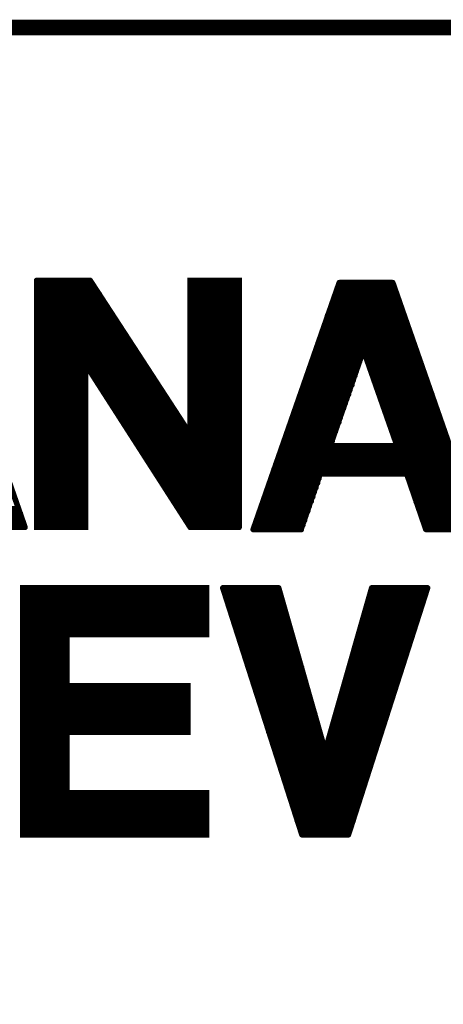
# Model space of a CAD drawing. Extents: x -3908 to 11948, y -2965 to 7442.
# Tile 39 of 42: x 9895 to 10083, y -2145 to -1708. Entities that reach past the tile are written whole.
import ezdxf

# ---------------------------------------------------------------- set-up
doc = ezdxf.new("R2010")
doc.units = 0
doc.header["$MEASUREMENT"] = 0
doc.layers.get('0').update_dxf_attribs({"linetype": 'CONTINUOUS'})
doc.layers.add('2D_LINE_00', color=7, linetype='CONTINUOUS')

# ---------------------------------------------------------------- blocks, each defined once
blk = doc.blocks.new('DRAWING_66')
at = {"layer": '2D_LINE_00', "const_width": 7}
blk.add_lwpolyline([(16201, -10406.25), (11501, -10406.25), (11501, -9156.25), (16205, -9156.25), (16205, -10390)], dxfattribs=at)
blk = doc.blocks.new('SMOOTH_2$5')
at = {"const_width": 1.25}
blk.add_lwpolyline([(-0.62, 0, 1), (0.62, 0, 1)], format="xyb", close=True, dxfattribs=at)
blk = doc.blocks.new('DRAWING_265')
at = {"layer": '2D_LINE_00', "const_width": 2.5}
for points in [[(-530.89, 91.47), (-492.63, -18.16)], [(-487.46, 91.47), (-463.67, 91.47)], [(-487.46, 91.47), (-487.46, -18.16), (-465.74, -18.16), (-465.74, 54.14)], [(-463.67, 91.47), (-419.2, 23.21)], [(-419.2, 91.47), (-397.48, 91.47)], [(-419.2, 23.21), (-419.2, 91.47), (-397.48, 91.47), (-397.48, -18.16)], [(-487.46, 89.41), (-462.53, 89.41)], [(-487.46, 87.34), (-461.08, 87.34)], [(-419.2, 89.41), (-397.48, 89.41)], [(-419.2, 87.34), (-397.48, 87.34)], [(-352.95, 90.49), (-391.22, -19.14)], [(-354.3, 86.35), (-327.72, 86.35)], [(-353.57, 88.42), (-328.44, 88.42)], [(-352.95, 90.49), (-329.27, 90.49)], [(-329.17, 90.49), (-290.9, -19.14)], [(-487.46, 85.27), (-459.53, 85.27)], [(-487.46, 83.2), (-458.39, 83.2)], [(-419.2, 85.27), (-397.48, 85.27)], [(-419.2, 83.2), (-397.48, 83.2)], [(-355.85, 82.22), (-326.37, 82.22)], [(-355.02, 84.28), (-326.99, 84.28)], [(-487.46, 81.13), (-457.05, 81.13)], [(-487.46, 79.06), (-455.81, 79.06)], [(-419.2, 81.13), (-397.48, 81.13)], [(-419.2, 79.06), (-397.48, 79.06)], [(-357.19, 78.08), (-324.93, 78.08)], [(-356.47, 80.15), (-325.65, 80.15)], [(-487.46, 77), (-454.46, 77)], [(-487.46, 74.93), (-453.02, 74.93)], [(-419.2, 77), (-397.48, 77)], [(-419.2, 74.93), (-397.48, 74.93)], [(-358.64, 73.94), (-323.48, 73.94)], [(-358.13, 76.01), (-324.1, 76.01)], [(-487.46, 72.86), (-451.77, 72.86)], [(-487.46, 70.79), (-450.33, 70.79)], [(-487.46, 68.72), (-449.19, 68.72)], [(-419.2, 72.86), (-397.48, 72.86)], [(-419.2, 70.79), (-397.48, 70.79)], [(-419.2, 68.72), (-397.48, 68.72)], [(-360.09, 69.8), (-322.03, 69.8)], [(-359.37, 71.87), (-322.65, 71.87)], [(-487.46, 66.65), (-447.64, 66.65)], [(-487.46, 64.58), (-446.29, 64.58)], [(-419.2, 66.65), (-397.48, 66.65)], [(-419.2, 64.58), (-397.48, 64.58)], [(-361.54, 65.67), (-320.58, 65.67)], [(-360.81, 67.74), (-321.2, 67.74)], [(-487.46, 62.52), (-445.05, 62.52)], [(-487.46, 60.45), (-443.6, 60.45)], [(-419.2, 62.52), (-397.48, 62.52)], [(-419.2, 60.45), (-397.48, 60.45)], [(-362.99, 61.53), (-319.13, 61.53)], [(-362.37, 63.6), (-319.86, 63.6)], [(-356.99, 17.99), (-342.2, 60.5), (-327.3, 18.09)], [(-487.46, 58.38), (-442.26, 58.38)], [(-487.46, 56.31), (-440.91, 56.31)], [(-419.2, 58.38), (-397.48, 58.38)], [(-419.2, 56.31), (-397.48, 56.31)], [(-364.33, 57.39), (-343.13, 57.39)], [(-363.71, 59.46), (-318.41, 59.46)], [(-340.96, 57.39), (-317.69, 57.39)], [(-487.46, 54.24), (-439.47, 54.24)], [(-487.46, 52.17), (-465.74, 52.17)], [(-465.74, 54.24), (-419.2, -18.16)], [(-464.29, 52.17), (-438.23, 52.17)], [(-419.2, 54.24), (-397.48, 54.24)], [(-419.2, 52.17), (-397.48, 52.17)], [(-365.88, 53.26), (-344.68, 53.26)], [(-365.16, 55.33), (-343.96, 55.33)], [(-340.34, 55.33), (-316.86, 55.33)], [(-339.51, 53.26), (-316.13, 53.26)], [(-487.46, 50.1), (-465.74, 50.1)], [(-487.46, 48.04), (-465.74, 48.04)], [(-462.94, 50.1), (-436.78, 50.1)], [(-461.7, 48.04), (-435.54, 48.04)], [(-419.2, 50.1), (-397.48, 50.1)], [(-419.2, 48.04), (-397.48, 48.04)], [(-367.95, 47.05), (-346.75, 47.05)], [(-367.33, 49.12), (-346.02, 49.12)], [(-366.61, 51.19), (-345.4, 51.19)], [(-338.79, 51.19), (-315.72, 51.19)], [(-338.16, 49.12), (-314.79, 49.12)], [(-337.44, 47.05), (-313.96, 47.05)], [(-487.46, 45.97), (-465.74, 45.97)], [(-487.46, 43.9), (-465.74, 43.9)], [(-460.36, 45.97), (-434.19, 45.97)], [(-459.01, 43.9), (-432.74, 43.9)], [(-419.2, 45.97), (-397.48, 45.97)], [(-419.2, 43.9), (-397.48, 43.9)], [(-369.3, 42.91), (-348.2, 42.91)], [(-368.78, 44.98), (-347.37, 44.98)], [(-336.72, 44.98), (-313.34, 44.98)], [(-335.89, 42.91), (-312.62, 42.91)], [(-487.46, 41.83), (-465.74, 41.83)], [(-487.46, 39.76), (-465.74, 39.76)], [(-457.57, 41.83), (-431.5, 41.83)], [(-456.33, 39.76), (-430.06, 39.76)], [(-419.2, 41.83), (-397.48, 41.83)], [(-419.2, 39.76), (-397.48, 39.76)], [(-370.95, 38.78), (-349.64, 38.78)], [(-370.23, 40.85), (-348.82, 40.85)], [(-335.17, 40.85), (-311.79, 40.85)], [(-334.54, 38.78), (-311.17, 38.78)], [(-487.46, 37.69), (-465.74, 37.69)], [(-487.46, 35.63), (-465.74, 35.63)], [(-454.98, 37.69), (-428.81, 37.69)], [(-453.64, 35.63), (-427.37, 35.63)], [(-419.2, 37.69), (-397.48, 37.69)], [(-419.2, 35.63), (-397.48, 35.63)], [(-372.29, 34.64), (-351.09, 34.64)], [(-371.57, 36.71), (-350.37, 36.71)], [(-333.82, 36.71), (-310.45, 36.71)], [(-332.99, 34.64), (-309.72, 34.64)], [(-487.46, 33.56), (-465.74, 33.56)], [(-487.46, 31.49), (-465.74, 31.49)], [(-487.46, 29.42), (-465.74, 29.42)], [(-452.29, 33.56), (-426.12, 33.56)], [(-450.95, 31.49), (-424.78, 31.49)], [(-449.71, 29.42), (-423.44, 29.42)], [(-419.2, 33.56), (-397.48, 33.56)], [(-419.2, 31.49), (-397.48, 31.49)], [(-419.2, 29.42), (-397.48, 29.42)], [(-373.85, 30.5), (-352.54, 30.5)], [(-373.12, 32.57), (-351.92, 32.57)], [(-332.27, 32.57), (-309, 32.57)], [(-331.65, 30.5), (-308.27, 30.5)], [(-487.46, 27.35), (-465.74, 27.35)], [(-487.46, 25.28), (-465.74, 25.28)], [(-448.15, 27.35), (-422.3, 27.35)], [(-446.91, 25.28), (-420.75, 25.28)], [(-419.2, 27.35), (-397.48, 27.35)], [(-419.2, 25.28), (-397.48, 25.28)], [(-375.29, 26.37), (-353.99, 26.37)], [(-374.57, 28.43), (-353.16, 28.43)], [(-330.92, 28.43), (-307.45, 28.43)], [(-330.2, 26.37), (-306.83, 26.37)], [(-487.46, 23.21), (-465.74, 23.21)], [(-487.46, 21.15), (-465.74, 21.15)], [(-445.67, 23.21), (-397.48, 23.21)], [(-444.43, 21.15), (-397.48, 21.15)], [(-376.74, 22.23), (-355.54, 22.23)], [(-375.91, 24.3), (-354.71, 24.3)], [(-329.48, 24.3), (-306.21, 24.3)], [(-328.75, 22.23), (-305.38, 22.23)], [(-487.46, 19.08), (-465.74, 19.08)], [(-487.46, 17.01), (-465.74, 17.01)], [(-442.98, 19.08), (-397.48, 19.08)], [(-441.74, 17.01), (-397.48, 17.01)], [(-377.98, 18.09), (-303.93, 18.09)], [(-377.36, 20.16), (-356.06, 20.16)], [(-356.9, 18.1), (-327.3, 18.1)], [(-328.03, 20.16), (-304.65, 20.16)], [(-487.46, 14.94), (-465.74, 14.94)], [(-487.46, 12.87), (-465.74, 12.87)], [(-440.29, 14.94), (-397.48, 14.94)], [(-439.05, 12.87), (-397.48, 12.87)], [(-380.36, 11.89), (-301.86, 11.89)], [(-379.64, 13.96), (-302.59, 13.96)], [(-378.81, 16.02), (-303.21, 16.02)], [(-487.46, 10.8), (-465.74, 10.8)], [(-487.46, 8.73), (-465.74, 8.73)], [(-437.71, 10.8), (-397.48, 10.8)], [(-436.36, 8.73), (-397.48, 8.73)], [(-381.91, 7.75), (-300.31, 7.75)], [(-381.19, 9.82), (-301.24, 9.82)], [(-487.46, 6.67), (-465.74, 6.67)], [(-487.46, 4.6), (-465.74, 4.6)], [(-435.02, 6.67), (-397.48, 6.67)], [(-433.67, 4.6), (-397.48, 4.6)], [(-383.26, 3.61), (-361.95, 3.61)], [(-382.53, 5.68), (-299.59, 5.68)], [(-314.48, -19.04), (-322.96, 5.58), (-361.44, 5.58), (-369.92, -19.04)], [(-322.24, 3.61), (-298.97, 3.61)], [(-487.46, 2.53), (-465.74, 2.53)], [(-487.46, 0.46), (-465.74, 0.46)], [(-432.43, 2.53), (-397.48, 2.53)], [(-431.09, 0.46), (-397.48, 0.46)], [(-384.6, -0.52), (-363.3, -0.52)], [(-383.98, 1.54), (-362.57, 1.54)], [(-321.51, 1.54), (-298.14, 1.54)], [(-320.89, -0.52), (-297.42, -0.52)], [(-487.46, -1.61), (-465.74, -1.61)], [(-487.46, -3.68), (-465.74, -3.68)], [(-429.54, -1.61), (-397.48, -1.61)], [(-428.4, -3.68), (-397.48, -3.68)], [(-386.05, -4.66), (-364.74, -4.66)], [(-385.43, -2.59), (-364.12, -2.59)], [(-320.07, -2.59), (-296.79, -2.59)], [(-319.34, -4.66), (-296.07, -4.66)], [(-518.9, -9.88), (-495.63, -9.88)], [(-487.46, -5.74), (-465.74, -5.74)], [(-487.46, -7.81), (-465.74, -7.81)], [(-487.46, -9.88), (-465.74, -9.88)], [(-427.06, -5.74), (-397.48, -5.74)], [(-425.71, -7.81), (-397.48, -7.81)], [(-424.47, -9.88), (-397.48, -9.88)], [(-387.5, -8.8), (-366.3, -8.8)], [(-386.88, -6.73), (-365.47, -6.73)], [(-318.82, -6.73), (-295.35, -6.73)], [(-317.89, -8.8), (-294.62, -8.8)], [(-518.17, -11.95), (-494.7, -11.95)], [(-517.45, -14.02), (-494.18, -14.02)], [(-487.46, -11.95), (-465.74, -11.95)], [(-487.46, -14.02), (-465.74, -14.02)], [(-423.13, -11.95), (-397.48, -11.95)], [(-421.78, -14.02), (-397.48, -14.02)], [(-389.05, -12.94), (-367.74, -12.94)], [(-388.33, -10.87), (-366.92, -10.87)], [(-317.17, -10.87), (-293.9, -10.87)], [(-316.45, -12.94), (-292.97, -12.94)], [(-516.73, -16.09), (-493.35, -16.09)], [(-516, -18.16), (-492.63, -18.16)], [(-487.46, -16.09), (-465.74, -16.09)], [(-487.46, -18.16), (-465.74, -18.16)], [(-420.33, -16.09), (-397.48, -16.09)], [(-419.2, -18.16), (-397.48, -18.16)], [(-390.5, -17.07), (-369.09, -17.07)], [(-389.77, -15), (-368.36, -15)], [(-315.72, -15), (-292.45, -15)], [(-315, -17.07), (-291.62, -17.07)], [(-391.22, -19.14), (-369.81, -19.14)], [(-314.27, -19.14), (-290.9, -19.14)], [(-493.66, -45.05), (-411.96, -45.05)], [(-493.66, -47.11), (-411.96, -47.11)], [(-493.66, -49.18), (-411.96, -49.18)], [(-404.72, -45.05), (-369.55, -154.68)], [(-404.72, -45.05), (-380, -45.05)], [(-403.99, -47.11), (-379.38, -47.11)], [(-403.27, -49.18), (-378.76, -49.18)], [(-379.89, -45.05), (-359.21, -117.44)], [(-338.52, -45.05), (-359.21, -117.44)], [(-313.7, -45.05), (-348.87, -154.68)], [(-339.66, -49.18), (-315.05, -49.18)], [(-339.04, -47.11), (-314.43, -47.11)], [(-338.42, -45.05), (-313.7, -45.05)], [(-493.66, -51.25), (-411.96, -51.25)], [(-493.66, -53.32), (-411.96, -53.32)], [(-402.65, -51.25), (-378.14, -51.25)], [(-402.03, -53.32), (-377.52, -53.32)], [(-340.8, -53.32), (-316.39, -53.32)], [(-340.28, -51.25), (-315.77, -51.25)], [(-493.66, -55.39), (-411.96, -55.39)], [(-493.66, -57.46), (-411.96, -57.46)], [(-401.3, -55.39), (-377, -55.39)], [(-400.68, -57.46), (-376.48, -57.46)], [(-342.04, -57.46), (-317.74, -57.46)], [(-341.42, -55.39), (-317.12, -55.39)], [(-493.66, -59.53), (-411.96, -59.53)], [(-493.66, -61.59), (-411.96, -61.59)], [(-399.96, -59.53), (-375.86, -59.53)], [(-399.34, -61.59), (-375.14, -61.59)], [(-343.18, -61.59), (-318.98, -61.59)], [(-342.66, -59.53), (-318.46, -59.53)], [(-493.66, -63.66), (-411.96, -63.66)], [(-493.66, -65.73), (-411.96, -65.73)], [(-398.72, -63.66), (-374.62, -63.66)], [(-397.99, -65.73), (-374, -65.73)], [(-344.42, -65.73), (-320.42, -65.73)], [(-343.8, -63.66), (-319.8, -63.66)], [(-493.66, -67.8), (-474.01, -67.8)], [(-493.66, -69.87), (-474.01, -69.87)], [(-397.37, -67.8), (-373.38, -67.8)], [(-396.75, -69.87), (-372.86, -69.87)], [(-345.56, -69.87), (-321.67, -69.87)], [(-344.94, -67.8), (-321.05, -67.8)], [(-493.66, -71.94), (-474.01, -71.94)], [(-493.66, -74.01), (-474.01, -74.01)], [(-396.03, -71.94), (-372.24, -71.94)], [(-395.41, -74.01), (-371.62, -74.01)], [(-346.8, -74.01), (-323.01, -74.01)], [(-346.18, -71.94), (-322.39, -71.94)], [(-493.66, -76.07), (-474.01, -76.07)], [(-493.66, -78.14), (-474.01, -78.14)], [(-394.68, -76.07), (-371.1, -76.07)], [(-394.06, -78.14), (-370.48, -78.14)], [(-347.94, -78.14), (-324.35, -78.14)], [(-347.32, -76.07), (-323.73, -76.07)], [(-493.66, -80.21), (-474.01, -80.21)], [(-493.66, -82.28), (-474.01, -82.28)], [(-393.34, -80.21), (-369.76, -80.21)], [(-392.72, -82.28), (-369.55, -82.28)], [(-349.07, -82.28), (-325.8, -82.28)], [(-348.56, -80.21), (-325.08, -80.21)], [(-493.66, -84.35), (-474.01, -84.35)], [(-493.66, -86.42), (-474.01, -86.42)], [(-493.66, -88.49), (-420.23, -88.49)], [(-391.99, -84.35), (-368.72, -84.35)], [(-391.37, -86.42), (-368, -86.42)], [(-390.75, -88.49), (-367.48, -88.49)], [(-350.83, -88.49), (-327.66, -88.49)], [(-350.11, -86.42), (-327.04, -86.42)], [(-349.59, -84.35), (-326.42, -84.35)], [(-493.66, -90.55), (-420.23, -90.55)], [(-493.66, -92.62), (-420.23, -92.62)], [(-390.03, -90.55), (-366.86, -90.55)], [(-389.41, -92.62), (-366.35, -92.62)], [(-352.07, -92.62), (-329.01, -92.62)], [(-351.35, -90.55), (-328.39, -90.55)], [(-493.66, -94.69), (-420.23, -94.69)], [(-493.66, -96.76), (-420.23, -96.76)], [(-388.69, -94.69), (-365.72, -94.69)], [(-388.06, -96.76), (-365.31, -96.76)], [(-353.21, -96.76), (-330.35, -96.76)], [(-352.69, -94.69), (-329.63, -94.69)], [(-493.66, -98.83), (-420.23, -98.83)], [(-493.66, -100.9), (-420.23, -100.9)], [(-387.44, -98.83), (-364.59, -98.83)], [(-386.72, -100.9), (-363.86, -100.9)], [(-354.35, -100.9), (-331.8, -100.9)], [(-353.83, -98.83), (-330.97, -98.83)], [(-493.66, -102.96), (-420.23, -102.96)], [(-493.66, -105.03), (-420.23, -105.03)], [(-386.1, -102.96), (-363.35, -102.96)], [(-385.48, -105.03), (-362.73, -105.03)], [(-355.59, -105.03), (-332.94, -105.03)], [(-355.07, -102.96), (-332.22, -102.96)], [(-493.66, -107.1), (-420.23, -107.1)], [(-493.66, -109.17), (-420.23, -109.17)], [(-384.75, -107.1), (-362.31, -107.1)], [(-384.24, -109.17), (-361.59, -109.17)], [(-356.73, -109.17), (-334.39, -109.17)], [(-356.21, -107.1), (-333.66, -107.1)], [(-493.66, -111.24), (-474.01, -111.24)], [(-493.66, -113.31), (-474.01, -113.31)], [(-383.31, -111.24), (-360.97, -111.24)], [(-382.69, -113.31), (-360.35, -113.31)], [(-357.97, -113.31), (-335.73, -113.31)], [(-357.35, -111.24), (-335.11, -111.24)], [(-493.66, -115.38), (-474.01, -115.38)], [(-493.66, -117.44), (-474.01, -117.44)], [(-381.96, -115.38), (-359.93, -115.38)], [(-381.34, -117.44), (-337.08, -117.44)], [(-358.49, -115.38), (-336.35, -115.38)], [(-493.66, -119.51), (-474.01, -119.51)], [(-493.66, -121.58), (-474.01, -121.58)], [(-493.66, -123.65), (-474.01, -123.65)], [(-380.72, -119.51), (-337.59, -119.51)], [(-380.1, -121.58), (-338.42, -121.58)], [(-379.48, -123.65), (-339.04, -123.65)], [(-493.66, -125.72), (-474.01, -125.72)], [(-493.66, -127.79), (-474.01, -127.79)], [(-378.76, -125.72), (-339.56, -125.72)], [(-378.14, -127.79), (-340.39, -127.79)], [(-493.66, -129.86), (-474.01, -129.86)], [(-493.66, -131.92), (-474.01, -131.92)], [(-377.52, -129.86), (-341.01, -129.86)], [(-376.79, -131.92), (-341.73, -131.92)], [(-493.66, -133.99), (-474.01, -133.99)], [(-493.66, -136.06), (-411.96, -136.06)], [(-376.07, -133.99), (-342.25, -133.99)], [(-375.45, -136.06), (-342.97, -136.06)], [(-493.66, -138.13), (-411.96, -138.13)], [(-493.66, -140.2), (-411.96, -140.2)], [(-374.72, -138.13), (-343.59, -138.13)], [(-374.1, -140.2), (-344.32, -140.2)], [(-493.66, -142.27), (-411.96, -142.27)], [(-493.66, -144.33), (-411.96, -144.33)], [(-373.48, -142.27), (-344.94, -142.27)], [(-372.86, -144.33), (-345.56, -144.33)], [(-493.66, -146.4), (-411.96, -146.4)], [(-493.66, -148.47), (-411.96, -148.47)], [(-372.14, -146.4), (-346.28, -146.4)], [(-371.62, -148.47), (-346.8, -148.47)], [(-493.66, -150.54), (-411.96, -150.54)], [(-493.66, -152.61), (-411.96, -152.61)], [(-370.79, -150.54), (-347.52, -150.54)], [(-370.17, -152.61), (-348.25, -152.61)], [(-493.66, -154.68), (-411.96, -154.68)], [(-369.55, -154.68), (-348.87, -154.68)]]:
    blk.add_lwpolyline(points, dxfattribs=at)
blk.add_lwpolyline([(-493.66, -45.05), (-411.96, -45.05), (-411.96, -65.73), (-474.01, -65.73), (-474.01, -88.49), (-420.23, -88.49), (-420.23, -109.17), (-474.01, -109.17), (-474.01, -136.06), (-411.96, -136.06), (-411.96, -154.68), (-493.66, -154.68)], close=True, dxfattribs=at)
at = {"layer": '2D_LINE_00'}
for p in [(-487.46, 91.47), (-487.46, 91.47), (-463.67, 91.47), (-463.67, 91.47), (-419.2, 91.47), (-419.2, 91.47), (-397.48, 91.47), (-397.48, 91.47), (-487.46, 89.41), (-487.46, 87.34), (-462.53, 89.41), (-461.08, 87.34), (-419.2, 89.41), (-419.2, 87.34), (-397.48, 89.41), (-397.48, 87.34), (-354.3, 86.35), (-353.57, 88.42), (-352.95, 90.49), (-352.95, 90.49), (-329.27, 90.49), (-329.17, 90.49), (-328.44, 88.42), (-327.72, 86.35), (-487.46, 85.27), (-487.46, 83.2), (-459.53, 85.27), (-458.39, 83.2), (-419.2, 85.27), (-419.2, 83.2), (-397.48, 85.27), (-397.48, 83.2), (-355.85, 82.22), (-355.02, 84.28), (-326.99, 84.28), (-326.37, 82.22), (-487.46, 81.13), (-487.46, 79.06), (-457.05, 81.13), (-455.81, 79.06), (-419.2, 81.13), (-419.2, 79.06), (-397.48, 81.13), (-397.48, 79.06), (-357.19, 78.08), (-356.47, 80.15), (-325.65, 80.15), (-324.93, 78.08), (-487.46, 77), (-487.46, 74.93), (-454.46, 77), (-453.02, 74.93), (-419.2, 77), (-419.2, 74.93), (-397.48, 77), (-397.48, 74.93), (-358.64, 73.94), (-358.13, 76.01), (-324.1, 76.01), (-323.48, 73.94), (-487.46, 72.86), (-487.46, 70.79), (-487.46, 68.72), (-451.77, 72.86), (-450.33, 70.79), (-449.19, 68.72), (-419.2, 72.86), (-419.2, 70.79), (-419.2, 68.72), (-397.48, 72.86), (-397.48, 70.79), (-397.48, 68.72), (-360.09, 69.8), (-359.37, 71.87), (-322.65, 71.87), (-322.03, 69.8), (-487.46, 66.65), (-487.46, 64.58), (-447.64, 66.65), (-446.29, 64.58), (-419.2, 66.65), (-419.2, 64.58), (-397.48, 66.65), (-397.48, 64.58), (-361.54, 65.67), (-360.81, 67.74), (-321.2, 67.74), (-320.58, 65.67), (-487.46, 62.52), (-487.46, 60.45), (-445.05, 62.52), (-443.6, 60.45), (-419.2, 62.52), (-419.2, 60.45), (-397.48, 62.52), (-397.48, 60.45), (-362.99, 61.53), (-362.37, 63.6), (-342.2, 60.5), (-319.86, 63.6), (-319.13, 61.53), (-487.46, 58.38), (-487.46, 56.31), (-442.26, 58.38), (-440.91, 56.31), (-419.2, 58.38), (-419.2, 56.31), (-397.48, 58.38), (-397.48, 56.31), (-364.33, 57.39), (-363.71, 59.46), (-343.13, 57.39), (-340.96, 57.39), (-318.41, 59.46), (-317.69, 57.39), (-487.46, 54.24), (-487.46, 52.17), (-465.74, 54.24), (-465.74, 54.14), (-465.74, 52.17), (-464.29, 52.17), (-439.47, 54.24), (-438.23, 52.17), (-419.2, 54.24), (-419.2, 52.17), (-397.48, 54.24), (-397.48, 52.17), (-365.88, 53.26), (-365.16, 55.33), (-344.68, 53.26), (-343.96, 55.33), (-340.34, 55.33), (-339.51, 53.26), (-316.86, 55.33), (-316.13, 53.26), (-487.46, 50.1), (-487.46, 48.04), (-465.74, 50.1), (-465.74, 48.04), (-462.94, 50.1), (-461.7, 48.04), (-436.78, 50.1), (-435.54, 48.04), (-419.2, 50.1), (-419.2, 48.04), (-397.48, 50.1), (-397.48, 48.04), (-367.95, 47.05), (-367.33, 49.12), (-366.61, 51.19), (-346.75, 47.05), (-346.02, 49.12), (-345.4, 51.19), (-338.79, 51.19), (-338.16, 49.12), (-337.44, 47.05), (-315.72, 51.19), (-314.79, 49.12), (-313.96, 47.05), (-487.46, 45.97), (-487.46, 43.9), (-465.74, 45.97), (-465.74, 43.9), (-460.36, 45.97), (-459.01, 43.9), (-434.19, 45.97), (-432.74, 43.9), (-419.2, 45.97), (-419.2, 43.9), (-397.48, 45.97), (-397.48, 43.9), (-369.3, 42.91), (-368.78, 44.98), (-348.2, 42.91), (-347.37, 44.98), (-336.72, 44.98), (-335.89, 42.91), (-313.34, 44.98), (-312.62, 42.91), (-487.46, 41.83), (-487.46, 39.76), (-465.74, 41.83), (-465.74, 39.76), (-457.57, 41.83), (-456.33, 39.76), (-431.5, 41.83), (-430.06, 39.76), (-419.2, 41.83), (-419.2, 39.76), (-397.48, 41.83), (-397.48, 39.76), (-370.95, 38.78), (-370.23, 40.85), (-349.64, 38.78), (-348.82, 40.85), (-335.17, 40.85), (-334.54, 38.78), (-311.79, 40.85), (-311.17, 38.78), (-487.46, 37.69), (-487.46, 35.63), (-465.74, 37.69), (-465.74, 35.63), (-454.98, 37.69), (-453.64, 35.63), (-428.81, 37.69), (-427.37, 35.63), (-419.2, 37.69), (-419.2, 35.63), (-397.48, 37.69), (-397.48, 35.63), (-372.29, 34.64), (-371.57, 36.71), (-351.09, 34.64), (-350.37, 36.71), (-333.82, 36.71), (-332.99, 34.64), (-310.45, 36.71), (-309.72, 34.64), (-487.46, 33.56), (-487.46, 31.49), (-487.46, 29.42), (-465.74, 33.56), (-465.74, 31.49), (-465.74, 29.42), (-452.29, 33.56), (-450.95, 31.49), (-449.71, 29.42), (-426.12, 33.56), (-424.78, 31.49), (-423.44, 29.42), (-419.2, 33.56), (-419.2, 31.49), (-419.2, 29.42), (-397.48, 33.56), (-397.48, 31.49), (-397.48, 29.42), (-373.85, 30.5), (-373.12, 32.57), (-352.54, 30.5), (-351.92, 32.57), (-332.27, 32.57), (-331.65, 30.5), (-309, 32.57), (-308.27, 30.5), (-487.46, 27.35), (-487.46, 25.28), (-465.74, 27.35), (-465.74, 25.28), (-448.15, 27.35), (-446.91, 25.28), (-422.3, 27.35), (-420.75, 25.28), (-419.2, 27.35), (-419.2, 25.28), (-397.48, 27.35), (-397.48, 25.28), (-375.29, 26.37), (-374.57, 28.43), (-353.99, 26.37), (-353.16, 28.43), (-330.92, 28.43), (-330.2, 26.37), (-307.45, 28.43), (-306.83, 26.37), (-487.46, 23.21), (-487.46, 21.15), (-465.74, 23.21), (-465.74, 21.15), (-445.67, 23.21), (-444.43, 21.15), (-419.2, 23.21), (-419.2, 23.21), (-397.48, 23.21), (-397.48, 21.15), (-376.74, 22.23), (-375.91, 24.3), (-355.54, 22.23), (-354.71, 24.3), (-329.48, 24.3), (-328.75, 22.23), (-306.21, 24.3), (-487.46, 19.08), (-487.46, 17.01), (-465.74, 19.08), (-465.74, 17.01), (-442.98, 19.08), (-441.74, 17.01), (-397.48, 19.08), (-397.48, 17.01), (-377.98, 18.09), (-377.36, 20.16), (-356.99, 17.99), (-356.9, 18.1), (-356.06, 20.16), (-328.03, 20.16), (-327.3, 18.1), (-327.3, 18.09), (-487.46, 14.94), (-487.46, 12.87), (-465.74, 14.94), (-465.74, 12.87), (-440.29, 14.94), (-439.05, 12.87), (-397.48, 14.94), (-397.48, 12.87), (-380.36, 11.89), (-379.64, 13.96), (-378.81, 16.02), (-487.46, 10.8), (-487.46, 8.73), (-465.74, 10.8), (-465.74, 8.73), (-437.71, 10.8), (-436.36, 8.73), (-397.48, 10.8), (-397.48, 8.73), (-381.91, 7.75), (-381.19, 9.82), (-487.46, 6.67), (-487.46, 4.6), (-465.74, 6.67), (-465.74, 4.6), (-435.02, 6.67), (-433.67, 4.6), (-397.48, 6.67), (-397.48, 4.6), (-383.26, 3.61), (-382.53, 5.68), (-361.95, 3.61), (-361.44, 5.58), (-322.96, 5.58), (-322.24, 3.61), (-487.46, 2.53), (-487.46, 0.46), (-465.74, 2.53), (-465.74, 0.46), (-432.43, 2.53), (-431.09, 0.46), (-397.48, 2.53), (-397.48, 0.46), (-384.6, -0.52), (-383.98, 1.54), (-363.3, -0.52), (-362.57, 1.54), (-321.51, 1.54), (-320.89, -0.52), (-487.46, -1.61), (-487.46, -3.68), (-465.74, -1.61), (-465.74, -3.68), (-429.54, -1.61), (-428.4, -3.68), (-397.48, -1.61), (-397.48, -3.68), (-386.05, -4.66), (-385.43, -2.59), (-364.74, -4.66), (-364.12, -2.59), (-320.07, -2.59), (-319.34, -4.66), (-495.63, -9.88), (-487.46, -5.74), (-487.46, -7.81), (-487.46, -9.88), (-465.74, -5.74), (-465.74, -7.81), (-465.74, -9.88), (-427.06, -5.74), (-425.71, -7.81), (-424.47, -9.88), (-397.48, -5.74), (-397.48, -7.81), (-397.48, -9.88), (-387.5, -8.8), (-386.88, -6.73), (-366.3, -8.8), (-365.47, -6.73), (-318.82, -6.73), (-317.89, -8.8), (-494.7, -11.95), (-494.18, -14.02), (-487.46, -11.95), (-487.46, -14.02), (-465.74, -11.95), (-465.74, -14.02), (-423.13, -11.95), (-421.78, -14.02), (-397.48, -11.95), (-397.48, -14.02), (-389.05, -12.94), (-388.33, -10.87), (-367.74, -12.94), (-366.92, -10.87), (-317.17, -10.87), (-316.45, -12.94), (-493.35, -16.09), (-492.63, -18.16), (-492.63, -18.16), (-487.46, -16.09), (-487.46, -18.16), (-487.46, -18.16), (-465.74, -16.09), (-465.74, -18.16), (-465.74, -18.16), (-420.33, -16.09), (-419.2, -18.16), (-419.2, -18.16), (-397.48, -16.09), (-397.48, -18.16), (-397.48, -18.16), (-390.5, -17.07), (-389.77, -15), (-369.09, -17.07), (-368.36, -15), (-315.72, -15), (-315, -17.07), (-391.22, -19.14), (-391.22, -19.14), (-369.92, -19.04), (-369.81, -19.14), (-314.48, -19.04), (-314.27, -19.14), (-493.66, -45.05), (-493.66, -45.05), (-493.66, -47.11), (-493.66, -49.18), (-411.96, -45.05), (-411.96, -45.05), (-411.96, -47.11), (-411.96, -49.18), (-404.72, -45.05), (-404.72, -45.05), (-403.99, -47.11), (-403.27, -49.18), (-380, -45.05), (-379.89, -45.05), (-379.38, -47.11), (-378.76, -49.18), (-339.66, -49.18), (-339.04, -47.11), (-338.52, -45.05), (-338.42, -45.05), (-315.05, -49.18), (-314.43, -47.11), (-313.7, -45.05), (-313.7, -45.05), (-493.66, -51.25), (-493.66, -53.32), (-411.96, -51.25), (-411.96, -53.32), (-402.65, -51.25), (-402.03, -53.32), (-378.14, -51.25), (-377.52, -53.32), (-340.8, -53.32), (-340.28, -51.25), (-316.39, -53.32), (-315.77, -51.25), (-493.66, -55.39), (-493.66, -57.46), (-411.96, -55.39), (-411.96, -57.46), (-401.3, -55.39), (-400.68, -57.46), (-377, -55.39), (-376.48, -57.46), (-342.04, -57.46), (-341.42, -55.39), (-317.74, -57.46), (-317.12, -55.39), (-493.66, -59.53), (-493.66, -61.59), (-411.96, -59.53), (-411.96, -61.59), (-399.96, -59.53), (-399.34, -61.59), (-375.86, -59.53), (-375.14, -61.59), (-343.18, -61.59), (-342.66, -59.53), (-318.98, -61.59), (-318.46, -59.53), (-493.66, -63.66), (-493.66, -65.73), (-474.01, -65.73), (-411.96, -63.66), (-411.96, -65.73), (-411.96, -65.73), (-398.72, -63.66), (-397.99, -65.73), (-374.62, -63.66), (-374, -65.73), (-344.42, -65.73), (-343.8, -63.66), (-320.42, -65.73), (-319.8, -63.66), (-493.66, -67.8), (-493.66, -69.87), (-474.01, -67.8), (-474.01, -69.87), (-397.37, -67.8), (-396.75, -69.87), (-373.38, -67.8), (-372.86, -69.87), (-345.56, -69.87), (-344.94, -67.8), (-321.67, -69.87), (-321.05, -67.8), (-493.66, -71.94), (-493.66, -74.01), (-474.01, -71.94), (-474.01, -74.01), (-396.03, -71.94), (-395.41, -74.01), (-372.24, -71.94), (-371.62, -74.01), (-346.8, -74.01), (-346.18, -71.94), (-323.01, -74.01), (-322.39, -71.94), (-493.66, -76.07), (-493.66, -78.14), (-474.01, -76.07), (-474.01, -78.14), (-394.68, -76.07), (-394.06, -78.14), (-371.1, -76.07), (-370.48, -78.14), (-347.94, -78.14), (-347.32, -76.07), (-324.35, -78.14), (-323.73, -76.07), (-493.66, -80.21), (-493.66, -82.28), (-474.01, -80.21), (-474.01, -82.28), (-393.34, -80.21), (-392.72, -82.28), (-369.76, -80.21), (-369.55, -82.28), (-349.07, -82.28), (-348.56, -80.21), (-325.8, -82.28), (-325.08, -80.21), (-493.66, -84.35), (-493.66, -86.42), (-493.66, -88.49), (-474.01, -84.35), (-474.01, -86.42), (-474.01, -88.49), (-420.23, -88.49), (-420.23, -88.49), (-391.99, -84.35), (-391.37, -86.42), (-390.75, -88.49), (-368.72, -84.35), (-368, -86.42), (-367.48, -88.49), (-350.83, -88.49), (-350.11, -86.42), (-349.59, -84.35), (-327.66, -88.49), (-327.04, -86.42), (-326.42, -84.35), (-493.66, -90.55), (-493.66, -92.62), (-420.23, -90.55), (-420.23, -92.62), (-390.03, -90.55), (-389.41, -92.62), (-366.86, -90.55), (-366.35, -92.62), (-352.07, -92.62), (-351.35, -90.55), (-329.01, -92.62), (-328.39, -90.55), (-493.66, -94.69), (-493.66, -96.76), (-420.23, -94.69), (-420.23, -96.76), (-388.69, -94.69), (-388.06, -96.76), (-365.72, -94.69), (-365.31, -96.76), (-353.21, -96.76), (-352.69, -94.69), (-330.35, -96.76), (-329.63, -94.69), (-493.66, -98.83), (-493.66, -100.9), (-420.23, -98.83), (-420.23, -100.9), (-387.44, -98.83), (-386.72, -100.9), (-364.59, -98.83), (-363.86, -100.9), (-354.35, -100.9), (-353.83, -98.83), (-331.8, -100.9), (-330.97, -98.83), (-493.66, -102.96), (-493.66, -105.03), (-420.23, -102.96), (-420.23, -105.03), (-386.1, -102.96), (-385.48, -105.03), (-363.35, -102.96), (-362.73, -105.03), (-355.59, -105.03), (-355.07, -102.96), (-332.94, -105.03), (-332.22, -102.96), (-493.66, -107.1), (-493.66, -109.17), (-474.01, -109.17), (-420.23, -107.1), (-420.23, -109.17), (-420.23, -109.17), (-384.75, -107.1), (-384.24, -109.17), (-362.31, -107.1), (-361.59, -109.17), (-356.73, -109.17), (-356.21, -107.1), (-334.39, -109.17), (-333.66, -107.1), (-493.66, -111.24), (-493.66, -113.31), (-474.01, -111.24), (-474.01, -113.31), (-383.31, -111.24), (-382.69, -113.31), (-360.97, -111.24), (-360.35, -113.31), (-357.97, -113.31), (-357.35, -111.24), (-335.73, -113.31), (-335.11, -111.24), (-493.66, -115.38), (-493.66, -117.44), (-474.01, -115.38), (-474.01, -117.44), (-381.96, -115.38), (-381.34, -117.44), (-359.93, -115.38), (-359.21, -117.44), (-359.21, -117.44), (-358.49, -115.38), (-337.08, -117.44), (-336.35, -115.38), (-493.66, -119.51), (-493.66, -121.58), (-493.66, -123.65), (-474.01, -119.51), (-474.01, -121.58), (-474.01, -123.65), (-380.72, -119.51), (-380.1, -121.58), (-379.48, -123.65), (-339.04, -123.65), (-338.42, -121.58), (-337.59, -119.51), (-493.66, -125.72), (-493.66, -127.79), (-474.01, -125.72), (-474.01, -127.79), (-378.76, -125.72), (-378.14, -127.79), (-340.39, -127.79), (-339.56, -125.72), (-493.66, -129.86), (-493.66, -131.92), (-474.01, -129.86), (-474.01, -131.92), (-377.52, -129.86), (-376.79, -131.92), (-341.73, -131.92), (-341.01, -129.86), (-493.66, -133.99), (-493.66, -136.06), (-474.01, -133.99), (-474.01, -136.06), (-411.96, -136.06), (-411.96, -136.06), (-376.07, -133.99), (-375.45, -136.06), (-342.97, -136.06), (-342.25, -133.99), (-493.66, -138.13), (-493.66, -140.2), (-411.96, -138.13), (-411.96, -140.2), (-374.72, -138.13), (-374.1, -140.2), (-344.32, -140.2), (-343.59, -138.13), (-493.66, -142.27), (-493.66, -144.33), (-411.96, -142.27), (-411.96, -144.33), (-373.48, -142.27), (-372.86, -144.33), (-345.56, -144.33), (-344.94, -142.27), (-493.66, -146.4), (-493.66, -148.47), (-411.96, -146.4), (-411.96, -148.47), (-372.14, -146.4), (-371.62, -148.47), (-346.8, -148.47), (-346.28, -146.4), (-493.66, -150.54), (-493.66, -152.61), (-411.96, -150.54), (-411.96, -152.61), (-370.79, -150.54), (-370.17, -152.61), (-348.25, -152.61), (-347.52, -150.54), (-493.66, -154.68), (-493.66, -154.68), (-411.96, -154.68), (-411.96, -154.68), (-369.55, -154.68), (-369.55, -154.68), (-348.87, -154.68), (-348.87, -154.68)]:
    blk.add_blockref('SMOOTH_2$5', p, dxfattribs=at)

msp = doc.modelspace()

# ---------------------------------------------------------------- block references
for name, p in [('DRAWING_66', (-4260, 7445)), ('DRAWING_265', (10390, -1915))]:
    msp.add_blockref(name, p)

doc.saveas('drawing.dxf')
